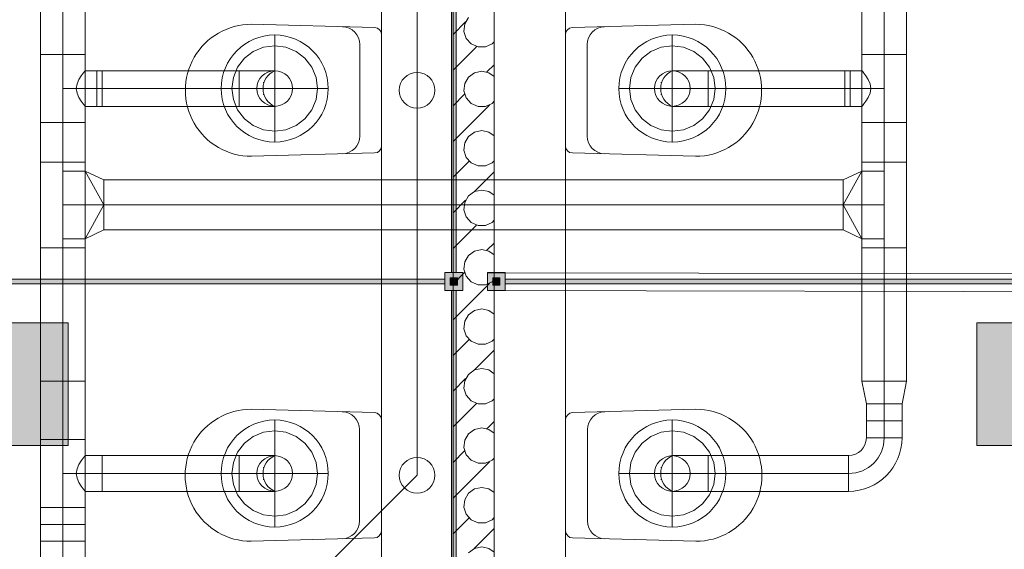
# Model space of a CAD drawing. Header units: metres. Extents: x -80 to 1923, y -189 to 69.
# Tile 142 of 149: x 950.19 to 952.95, y 20.59 to 22.08. Entities that reach past the tile are written whole.
import ezdxf
from ezdxf.enums import TextEntityAlignment as Align

# ---------------------------------------------------------------- set-up
doc = ezdxf.new("R2010")
doc.units = ezdxf.units.M
doc.header["$MEASUREMENT"] = 0
doc.linetypes.add('STRICHPUNKT2', pattern=[12.7, 6.35, -3.175, 0, -3.175])
for name, color, linetype in [('70 Entwässerung_Schmutzwasser', 7, 'Continuous'), ('70 Lüftung', 7, 'Continuous'), ('Neubau_00 Schraffuren', 7, 'Continuous'), ('Neubau_10 Wand innen', 7, 'Continuous'), ('Neubau_50 Möblierung', 7, 'Continuous'), ('Neubau_50 Sanitäreinrichtung', 7, 'Continuous'), ('Neubau_80 Raum', 7, 'Continuous')]:
    doc.layers.add(name, color=color, linetype=linetype)
doc.styles.add('ERSTELLTER_STIL_1', font='ARIALN.TTF')
doc.styles.add('ERSTELLTER_STIL_3', font='arial.ttf')

# ---------------------------------------------------------------- blocks, each defined once
blk = doc.blocks.new('WC-Trennwand - freistehend - GSDE[8]_1', base_point=(949.6556, 20.3089))
at = {"layer": 'Neubau_50 Möblierung', "linetype": 'Continuous', "lineweight": 0, "true_color": 0xffffff}
for points in [[(951.4151, 21.3689), (951.4151, 22.3539), (951.4021, 22.3539), (951.4021, 21.3689)], [(951.3836, 21.3189), (951.4336, 21.3189), (951.4336, 21.3689), (951.3836, 21.3689)], [(949.6821, 21.3504), (949.6821, 21.3374), (951.3836, 21.3374), (951.3836, 21.3504)], [(951.3986, 21.3339), (951.4186, 21.3339), (951.4186, 21.3539), (951.3986, 21.3539)], [(951.4151, 20.3339), (951.4151, 21.3189), (951.4021, 21.3189), (951.4021, 20.3339)]]:
    blk.add_hatch(color=7, dxfattribs=at).paths.add_polyline_path(points)
at = {"layer": 'Neubau_50 Möblierung', "color": 8, "linetype": 'Continuous', "lineweight": 18, "flags": 128}
for points in [[(951.4151, 21.3689), (951.4151, 22.3539), (951.4021, 22.3539), (951.4021, 21.3689)], [(951.3836, 21.3189), (951.3836, 21.3689), (951.4336, 21.3689), (951.4336, 21.3189)], [(949.6821, 21.3504), (951.3836, 21.3504), (951.3836, 21.3374), (949.6821, 21.3374)], [(951.3986, 21.3339), (951.3986, 21.3539), (951.4186, 21.3539), (951.4186, 21.3339)], [(951.4151, 20.3339), (951.4151, 21.3189), (951.4021, 21.3189), (951.4021, 20.3339)]]:
    blk.add_lwpolyline(points, close=True, dxfattribs=at)
blk = doc.blocks.new('WC Mädchen_0.39b_64_1', base_point=(964.9395, -12.0819))
at = {"layer": 'Neubau_80 Raum', "linetype": 'Continuous', "lineweight": 0, "true_color": 0x272a1c}
blk.add_hatch(color=250, dxfattribs=at).paths.add_polyline_path([(952.8738, 20.8841), (955.3243, 20.8841), (955.3243, 21.2279), (952.8738, 21.2279)])
at = {"layer": 'Neubau_80 Raum', "color": 7, "linetype": 'Continuous', "lineweight": 9, "flags": 128}
blk.add_lwpolyline([(952.8738, 20.8841), (955.3243, 20.8841), (955.3243, 21.2279), (952.8738, 21.2279)], close=True, dxfattribs=at)
at = {"layer": 'Neubau_80 Raum', "color": 7, "lineweight": 9, "style": 'ERSTELLTER_STIL_3'}
blk.add_attdef('stApartmentId', text='', height=0.175, dxfattribs=at).set_placement((954.099, 21.0645), align=Align.MIDDLE_CENTER)
at = {"layer": 'Neubau_80 Raum', "color": 7, "lineweight": 9}
for tag, height, style, p in [('DUMMY_850', 0.2, 'ERSTELLTER_STIL_1', (966.1567, -10.5422)), ('ROOM_NAME', 0.2, 'ERSTELLTER_STIL_1', (963.8214, -10.6014)), ('ROOM_NUMBER', 0.175, 'ERSTELLTER_STIL_3', (963.9861, -11.1523)), ('measuredNetAreaCode', 0.175, 'ERSTELLTER_STIL_3', (963.9861, -11.6679)), ('perimeterCode', 0.175, 'ERSTELLTER_STIL_3', (963.9861, -12.0116)), ('ceilingHeightCode', 0.175, 'ERSTELLTER_STIL_3', (963.9861, -12.3554)), ('measuredAreaCode', 0.175, 'ERSTELLTER_STIL_3', (963.9861, -12.6991)), ('DUMMY_851', 0.175, 'ERSTELLTER_STIL_3', (965.1827, -12.6991)), ('DUMMY_852', 0.175, 'ERSTELLTER_STIL_3', (963.9861, -13.0429)), ('din277AreaCode', 0.175, 'ERSTELLTER_STIL_3', (965.1293, -13.0429)), ('DUMMY_853', 0.175, 'ERSTELLTER_STIL_3', (963.9861, -13.3866)), ('DUMMY_854', 0.175, 'ERSTELLTER_STIL_3', (964.7956, -13.3866))]:
    blk.add_attdef(tag, text='', height=height, dxfattribs=dict(at, style=style)).set_placement(p, align=Align.TOP_LEFT)
blk = doc.blocks.new('Wand WC 27')
at = {"layer": 'Neubau_50 Sanitäreinrichtung', "color": 7, "linetype": 'Continuous', "lineweight": 13}
blk.add_line((-0.1281, -0.0612), (0.1281, -0.0612), dxfattribs=at)
at = {"layer": 'Neubau_50 Sanitäreinrichtung', "color": 7, "linetype": 'Continuous', "lineweight": 13, "flags": 128}
blk.add_lwpolyline([(0.185, -0.365), (0.1757, -0.0196, 0.406228), (0.1559, 0), (-0.1559, 0, 0.406228), (-0.1757, -0.0196), (-0.185, -0.365, 1)], format="xyb", close=True, dxfattribs=at)
at = {"layer": 'Neubau_50 Sanitäreinrichtung', "color": 7, "linetype": 'Continuous', "lineweight": 13}
for centre, start, end in [((-0.1281, -0.1112), 89.9987, 178.4527), ((0.1281, -0.1112), 1.5473, 90.0013)]:
    blk.add_arc(centre, 0.05, start, end, dxfattribs=at)
blk = doc.blocks.new('WC Jungs_0.39a_75_1', base_point=(961.807, -12.0819))
at = {"layer": 'Neubau_80 Raum', "linetype": 'Continuous', "lineweight": 0, "true_color": 0x272a1c}
blk.add_hatch(color=250, dxfattribs=at).paths.add_polyline_path([(948.2245, 20.8841), (950.3281, 20.8841), (950.3281, 21.2279), (948.2245, 21.2279)])
at = {"layer": 'Neubau_80 Raum', "color": 7, "linetype": 'Continuous', "lineweight": 9, "flags": 128}
blk.add_lwpolyline([(948.2245, 20.8841), (950.3281, 20.8841), (950.3281, 21.2279), (948.2245, 21.2279)], close=True, dxfattribs=at)
at = {"layer": 'Neubau_80 Raum', "color": 7, "lineweight": 9, "style": 'ERSTELLTER_STIL_3'}
blk.add_attdef('stApartmentId', text='', height=0.175, dxfattribs=at).set_placement((949.2763, 21.0407), align=Align.MIDDLE_CENTER)
at = {"layer": 'Neubau_80 Raum', "color": 7, "lineweight": 9}
for tag, height, style, p in [('DUMMY_850', 0.2, 'ERSTELLTER_STIL_1', (963.3567, -10.5422)), ('ROOM_NAME', 0.2, 'ERSTELLTER_STIL_1', (961.0214, -10.6014)), ('ROOM_NUMBER', 0.175, 'ERSTELLTER_STIL_3', (961.1861, -11.1523)), ('measuredNetAreaCode', 0.175, 'ERSTELLTER_STIL_3', (961.1861, -11.6679)), ('perimeterCode', 0.175, 'ERSTELLTER_STIL_3', (961.1861, -12.0116)), ('ceilingHeightCode', 0.175, 'ERSTELLTER_STIL_3', (961.1861, -12.3554)), ('measuredAreaCode', 0.175, 'ERSTELLTER_STIL_3', (961.1861, -12.6991)), ('DUMMY_851_0', 0.175, 'ERSTELLTER_STIL_3', (963.1169, -12.6991)), ('DUMMY_852', 0.175, 'ERSTELLTER_STIL_3', (961.1861, -13.0429)), ('DUMMY_851_1', 0.175, 'ERSTELLTER_STIL_3', (963.1169, -13.0429)), ('DUMMY_853', 0.175, 'ERSTELLTER_STIL_3', (961.1861, -13.3866)), ('DUMMY_851_2', 0.175, 'ERSTELLTER_STIL_3', (963.1169, -13.3866))]:
    blk.add_attdef(tag, text='', height=height, dxfattribs=dict(at, style=style)).set_placement(p, align=Align.TOP_LEFT)
blk = doc.blocks.new('*X704', base_point=(929.77, 0))
at = {"layer": 'Neubau_10 Wand innen', "color": 8, "linetype": 'Continuous', "lineweight": 9}
for p, q in [((951.4495, 22.0835), (951.4391, 22.0655)), ((951.4063, 22.0363), (951.4416, 22.0715)), ((951.4391, 22.0655), (951.4369, 22.0448)), ((951.4369, 22.0448), (951.4434, 22.025)), ((951.4434, 22.025), (951.4573, 22.0095)), ((951.4063, 21.9363), (951.47, 22)), ((951.4573, 22.0095), (951.4763, 22.0011)), ((951.47, 22), (951.4722, 22.0022)), ((951.4763, 22.0011), (951.4971, 22.0011)), ((951.4971, 22.0011), (951.5161, 22.0095)), ((951.5161, 22.0095), (951.5213, 22.0153)), ((951.5012, 21.9312), (951.5213, 21.9513)), ((951.4495, 21.9168), (951.4391, 21.8988)), ((951.4663, 21.929), (951.4495, 21.9168)), ((951.4867, 21.9333), (951.4663, 21.929)), ((951.507, 21.929), (951.4867, 21.9333)), ((951.5213, 21.9187), (951.507, 21.929)), ((951.4391, 21.8988), (951.4369, 21.8781)), ((951.4063, 21.8363), (951.4388, 21.8688)), ((951.4369, 21.8781), (951.4434, 21.8583)), ((951.4434, 21.8583), (951.4573, 21.8429)), ((951.4063, 21.7363), (951.5082, 21.8382)), ((951.4573, 21.8429), (951.4763, 21.8344)), ((951.4763, 21.8344), (951.4971, 21.8344)), ((951.4971, 21.8344), (951.5161, 21.8429)), ((951.5161, 21.8429), (951.5213, 21.8487)), ((951.4495, 21.7501), (951.4391, 21.7321)), ((951.4663, 21.7623), (951.4495, 21.7501)), ((951.4867, 21.7667), (951.4663, 21.7623)), ((951.507, 21.7623), (951.4867, 21.7667)), ((951.5213, 21.752), (951.507, 21.7623)), ((951.4391, 21.7321), (951.4369, 21.7114)), ((951.4369, 21.7114), (951.4434, 21.6917)), ((951.4434, 21.6917), (951.4573, 21.6762)), ((951.4063, 21.6363), (951.4513, 21.6813)), ((951.4573, 21.6762), (951.4763, 21.6678)), ((951.4763, 21.6678), (951.4971, 21.6678)), ((951.4971, 21.6678), (951.5161, 21.6762)), ((951.5161, 21.6762), (951.5213, 21.682)), ((951.4651, 21.5951), (951.5213, 21.6513)), ((951.4495, 21.5835), (951.4391, 21.5655)), ((951.4663, 21.5957), (951.4495, 21.5835)), ((951.4867, 21.6), (951.4663, 21.5957)), ((951.507, 21.5957), (951.4867, 21.6)), ((951.5213, 21.5853), (951.507, 21.5957)), ((951.4063, 21.5363), (951.4416, 21.5715)), ((951.4391, 21.5655), (951.4369, 21.5448)), ((951.4369, 21.5448), (951.4434, 21.525)), ((951.4434, 21.525), (951.4573, 21.5095)), ((951.4063, 21.4363), (951.47, 21.5)), ((951.4573, 21.5095), (951.4763, 21.5011)), ((951.47, 21.5), (951.4722, 21.5022)), ((951.4763, 21.5011), (951.4971, 21.5011)), ((951.4971, 21.5011), (951.5161, 21.5095)), ((951.5161, 21.5095), (951.5213, 21.5153)), ((951.5012, 21.4312), (951.5213, 21.4513)), ((951.4495, 21.4168), (951.4391, 21.3988)), ((951.4663, 21.429), (951.4495, 21.4168)), ((951.4867, 21.4333), (951.4663, 21.429)), ((951.507, 21.429), (951.4867, 21.4333)), ((951.5213, 21.4187), (951.507, 21.429)), ((951.4391, 21.3988), (951.4369, 21.3781)), ((951.4063, 21.3363), (951.4388, 21.3688)), ((951.4369, 21.3781), (951.4434, 21.3583)), ((951.4434, 21.3583), (951.4573, 21.3429)), ((951.4063, 21.2363), (951.5082, 21.3382)), ((951.4573, 21.3429), (951.4763, 21.3344)), ((951.4763, 21.3344), (951.4971, 21.3344)), ((951.4971, 21.3344), (951.5161, 21.3429)), ((951.5161, 21.3429), (951.5213, 21.3487)), ((951.4495, 21.2501), (951.4391, 21.2321)), ((951.4663, 21.2623), (951.4495, 21.2501)), ((951.4867, 21.2667), (951.4663, 21.2623)), ((951.507, 21.2623), (951.4867, 21.2667)), ((951.5213, 21.252), (951.507, 21.2623)), ((951.4391, 21.2321), (951.4369, 21.2114)), ((951.4369, 21.2114), (951.4434, 21.1917)), ((951.4063, 21.1363), (951.4513, 21.1813)), ((951.4434, 21.1917), (951.4573, 21.1762)), ((951.4573, 21.1762), (951.4763, 21.1678)), ((951.4763, 21.1678), (951.4971, 21.1678)), ((951.4971, 21.1678), (951.5161, 21.1762)), ((951.5161, 21.1762), (951.5213, 21.182)), ((951.4651, 21.0951), (951.5213, 21.1513)), ((951.4495, 21.0835), (951.4391, 21.0655)), ((951.4663, 21.0957), (951.4495, 21.0835)), ((951.4867, 21.1), (951.4663, 21.0957)), ((951.507, 21.0957), (951.4867, 21.1)), ((951.5213, 21.0853), (951.507, 21.0957)), ((951.4063, 21.0363), (951.4416, 21.0715)), ((951.4391, 21.0655), (951.4369, 21.0448)), ((951.4369, 21.0448), (951.4434, 21.025)), ((951.4063, 20.9363), (951.47, 21)), ((951.4434, 21.025), (951.4573, 21.0095)), ((951.4573, 21.0095), (951.4763, 21.0011)), ((951.47, 21), (951.4722, 21.0022)), ((951.4763, 21.0011), (951.4971, 21.0011)), ((951.4971, 21.0011), (951.5161, 21.0095)), ((951.5161, 21.0095), (951.5213, 21.0153)), ((951.5012, 20.9312), (951.5213, 20.9513)), ((951.4495, 20.9168), (951.4391, 20.8988)), ((951.4663, 20.929), (951.4495, 20.9168)), ((951.4867, 20.9333), (951.4663, 20.929)), ((951.507, 20.929), (951.4867, 20.9333)), ((951.5213, 20.9187), (951.507, 20.929)), ((951.4391, 20.8988), (951.4369, 20.8781)), ((951.4063, 20.8363), (951.4388, 20.8688)), ((951.4369, 20.8781), (951.4434, 20.8583)), ((951.4063, 20.7363), (951.5082, 20.8382)), ((951.4434, 20.8583), (951.4573, 20.8429)), ((951.4573, 20.8429), (951.4763, 20.8344)), ((951.4763, 20.8344), (951.4971, 20.8344)), ((951.4971, 20.8344), (951.5161, 20.8429)), ((951.5161, 20.8429), (951.5213, 20.8487)), ((951.4663, 20.7623), (951.4495, 20.7501)), ((951.4867, 20.7667), (951.4663, 20.7623)), ((951.507, 20.7623), (951.4867, 20.7667)), ((951.5213, 20.752), (951.507, 20.7623)), ((951.4391, 20.7321), (951.4369, 20.7114)), ((951.4495, 20.7501), (951.4391, 20.7321)), ((951.4369, 20.7114), (951.4434, 20.6917)), ((951.4063, 20.6363), (951.4513, 20.6813)), ((951.4434, 20.6917), (951.4573, 20.6762)), ((951.4573, 20.6762), (951.4763, 20.6678)), ((951.4763, 20.6678), (951.4971, 20.6678)), ((951.4971, 20.6678), (951.5161, 20.6762)), ((951.5161, 20.6762), (951.5213, 20.682)), ((951.4651, 20.5951), (951.5213, 20.6513)), ((951.4663, 20.5957), (951.4495, 20.5835)), ((951.4867, 20.6), (951.4663, 20.5957)), ((951.507, 20.5957), (951.4867, 20.6)), ((951.5213, 20.5853), (951.507, 20.5957))]:
    blk.add_line(p, q, dxfattribs=at)
blk = doc.blocks.new('WC-Trennwand - Nische - GSDE[280]_1', base_point=(953.2806, 20.3089))
at = {"layer": 'Neubau_50 Möblierung', "linetype": 'Continuous', "lineweight": 0, "true_color": 0xffffff}
for points in [[(951.5526, 21.3189), (951.5526, 21.3689), (951.5026, 21.3689), (951.5026, 21.3189)], [(951.5376, 21.3339), (951.5376, 21.3539), (951.5176, 21.3539), (951.5176, 21.3339)], [(953.2541, 21.3504), (951.5526, 21.3504), (951.5526, 21.3374), (953.2541, 21.3374)]]:
    blk.add_hatch(color=7, dxfattribs=at).paths.add_polyline_path(points)
at = {"layer": 'Neubau_50 Möblierung', "color": 8, "linetype": 'Continuous', "lineweight": 18, "flags": 128}
for points in [[(951.5526, 21.3189), (951.5526, 21.3689), (951.5026, 21.3689), (951.5026, 21.3189)], [(951.5376, 21.3339), (951.5376, 21.3539), (951.5176, 21.3539), (951.5176, 21.3339)], [(953.2541, 21.3504), (951.5526, 21.3504), (951.5526, 21.3374), (953.2541, 21.3374)]]:
    blk.add_lwpolyline(points, close=True, dxfattribs=at)

msp = doc.modelspace()

# ---------------------------------------------------------------- linework, layer by layer
at = {"layer": '70 Entwässerung_Schmutzwasser', "color": 34, "linetype": 'Continuous', "lineweight": 18, "true_color": 0xa85100}
for p, q in [((951.3055, 20.8006), (951.3055, 24.3227)), ((950.7071, 20.2022), (951.3055, 20.8006))]:
    msp.add_line(p, q, dxfattribs=at)
for centre in [(951.3055, 21.8796), (951.3055, 20.8006)]:
    msp.add_circle(centre, 0.05, dxfattribs=at)
at = {"layer": '70 Lüftung', "color": 2, "linetype": 'Continuous', "lineweight": 18}
for p, q in [((950.2504, 22.8216), (950.2504, 21.9796)), ((950.3754, 21.9796), (950.3754, 22.8216)), ((952.5521, 22.4275), (952.5521, 21.9796)), ((952.6771, 21.9796), (952.6771, 22.4275)), ((950.2504, 21.9796), (950.2504, 21.7896)), ((950.287, 21.9796), (950.2504, 21.9796)), ((950.2504, 21.9796), (950.287, 21.9796)), ((950.3388, 21.9796), (950.287, 21.9796)), ((950.287, 21.9796), (950.3388, 21.9796)), ((950.3754, 21.9796), (950.3388, 21.9796)), ((950.3388, 21.9796), (950.3754, 21.9796)), ((950.3754, 21.7896), (950.3754, 21.9796)), ((952.5521, 21.9796), (952.5521, 21.7896)), ((952.5887, 21.9796), (952.5521, 21.9796)), ((952.5887, 21.9796), (952.5521, 21.9796)), ((952.6405, 21.9796), (952.5887, 21.9796)), ((952.6405, 21.9796), (952.5887, 21.9796)), ((952.6771, 21.9796), (952.6405, 21.9796)), ((952.6771, 21.9796), (952.6405, 21.9796)), ((952.6771, 21.7896), (952.6771, 21.9796)), ((950.3526, 21.8975), (950.358, 21.9096)), ((950.358, 21.9096), (950.3644, 21.9199)), ((950.3644, 21.9199), (950.3702, 21.9279)), ((950.3702, 21.9279), (950.374, 21.9329)), ((950.374, 21.9329), (950.3754, 21.9346)), ((950.3754, 21.9346), (950.4229, 21.9346)), ((950.8066, 21.9346), (950.4079, 21.9346)), ((950.4079, 21.9346), (950.4079, 21.9053)), ((950.4229, 21.9329), (950.4229, 21.9346)), ((950.4229, 21.9279), (950.4229, 21.9329)), ((950.4229, 21.9199), (950.4229, 21.9279)), ((950.4229, 21.9096), (950.4229, 21.9199)), ((950.4229, 21.8975), (950.4229, 21.9096)), ((950.8066, 21.8346), (950.8066, 21.9346)), ((950.8066, 21.9346), (950.8325, 21.9346)), ((950.8066, 21.9346), (950.8066, 21.9053)), ((950.8325, 21.9346), (950.8566, 21.9346)), ((950.8566, 21.9346), (950.8773, 21.9346)), ((950.8773, 21.9346), (950.8932, 21.9346)), ((950.8932, 21.9346), (950.9032, 21.9346)), ((950.9032, 21.9346), (950.9066, 21.9346)), ((952.0243, 21.9346), (952.0209, 21.9346)), ((952.0343, 21.9346), (952.0243, 21.9346)), ((952.0502, 21.9346), (952.0343, 21.9346)), ((952.0709, 21.9346), (952.0502, 21.9346)), ((952.095, 21.9346), (952.0709, 21.9346)), ((952.1209, 21.9346), (952.095, 21.9346)), ((952.1209, 21.8346), (952.1209, 21.9346)), ((952.5196, 21.9346), (952.1209, 21.9346)), ((952.1209, 21.9053), (952.1209, 21.9346)), ((952.5046, 21.9329), (952.5046, 21.9346)), ((952.5046, 21.9346), (952.5521, 21.9346)), ((952.5046, 21.9279), (952.5046, 21.9329)), ((952.5046, 21.9199), (952.5046, 21.9279)), ((952.5046, 21.9096), (952.5046, 21.9199)), ((952.5046, 21.8975), (952.5046, 21.9096)), ((952.5196, 21.9053), (952.5196, 21.9346)), ((952.5535, 21.9329), (952.5521, 21.9346)), ((952.5573, 21.9279), (952.5535, 21.9329)), ((952.5631, 21.9199), (952.5573, 21.9279)), ((952.5696, 21.9096), (952.5631, 21.9199)), ((952.575, 21.8975), (952.5696, 21.9096)), ((950.3504, 21.8846), (950.3526, 21.8975)), ((950.3526, 21.8716), (950.3504, 21.8846)), ((950.4079, 21.9053), (950.4079, 21.8639)), ((950.4229, 21.8846), (950.4229, 21.8975)), ((950.4229, 21.8716), (950.4229, 21.8846)), ((950.8066, 21.9053), (950.8066, 21.8639)), ((950.8745, 21.9012), (950.8767, 21.9012)), ((951.9888, 21.9012), (951.991, 21.9012)), ((952.1209, 21.8639), (952.1209, 21.9053)), ((952.5046, 21.8846), (952.5046, 21.8975)), ((952.5046, 21.8716), (952.5046, 21.8846)), ((952.5196, 21.8639), (952.5196, 21.9053)), ((952.5771, 21.8846), (952.575, 21.8975)), ((952.575, 21.8716), (952.5771, 21.8846)), ((950.358, 21.8596), (950.3526, 21.8716)), ((950.3644, 21.8492), (950.358, 21.8596)), ((950.4079, 21.8639), (950.4079, 21.8346)), ((950.4229, 21.8596), (950.4229, 21.8716)), ((950.4229, 21.8492), (950.4229, 21.8596)), ((950.8066, 21.8639), (950.8066, 21.8346)), ((950.8745, 21.8679), (950.8767, 21.8679)), ((951.9888, 21.8679), (951.991, 21.8679)), ((952.1209, 21.8346), (952.1209, 21.8639)), ((952.5046, 21.8596), (952.5046, 21.8716)), ((952.5046, 21.8492), (952.5046, 21.8596)), ((952.5196, 21.8346), (952.5196, 21.8639)), ((952.5631, 21.8492), (952.5696, 21.8596)), ((952.5696, 21.8596), (952.575, 21.8716)), ((950.3702, 21.8413), (950.3644, 21.8492)), ((950.374, 21.8363), (950.3702, 21.8413)), ((950.3754, 21.8346), (950.374, 21.8363)), ((950.3754, 21.8346), (950.4229, 21.8346)), ((950.4079, 21.8346), (950.8066, 21.8346)), ((950.4229, 21.8413), (950.4229, 21.8492)), ((950.4229, 21.8363), (950.4229, 21.8413)), ((950.4229, 21.8346), (950.4229, 21.8363)), ((950.8066, 21.8346), (950.8325, 21.8346)), ((950.8325, 21.8346), (950.8566, 21.8346)), ((950.8566, 21.8346), (950.8773, 21.8346)), ((950.8773, 21.8346), (950.8932, 21.8346)), ((950.8932, 21.8346), (950.9032, 21.8346)), ((950.9032, 21.8346), (950.9066, 21.8346)), ((952.0243, 21.8346), (952.0209, 21.8346)), ((952.0343, 21.8346), (952.0243, 21.8346)), ((952.0502, 21.8346), (952.0343, 21.8346)), ((952.0709, 21.8346), (952.0502, 21.8346)), ((952.095, 21.8346), (952.0709, 21.8346)), ((952.1209, 21.8346), (952.095, 21.8346)), ((952.1209, 21.8346), (952.5196, 21.8346)), ((952.5046, 21.8413), (952.5046, 21.8492)), ((952.5046, 21.8363), (952.5046, 21.8413)), ((952.5046, 21.8346), (952.5046, 21.8363)), ((952.5046, 21.8346), (952.5521, 21.8346)), ((952.5521, 21.8346), (952.5535, 21.8363)), ((952.5535, 21.8363), (952.5573, 21.8413)), ((952.5573, 21.8413), (952.5631, 21.8492)), ((950.287, 21.7896), (950.2504, 21.7896)), ((950.2504, 21.7896), (950.2504, 21.6782)), ((950.287, 21.7896), (950.2504, 21.7896)), ((950.3388, 21.7896), (950.287, 21.7896)), ((950.3388, 21.7896), (950.287, 21.7896)), ((950.3754, 21.7896), (950.3388, 21.7896)), ((950.3754, 21.7896), (950.3388, 21.7896)), ((950.3754, 21.6782), (950.3754, 21.7896)), ((952.5887, 21.7896), (952.5521, 21.7896)), ((952.5521, 21.7896), (952.5521, 21.6782)), ((952.5887, 21.7896), (952.5521, 21.7896)), ((952.6405, 21.7896), (952.5887, 21.7896)), ((952.6405, 21.7896), (952.5887, 21.7896)), ((952.6771, 21.7896), (952.6405, 21.7896)), ((952.6771, 21.7896), (952.6405, 21.7896)), ((952.6771, 21.6782), (952.6771, 21.7896)), ((950.2504, 21.6782), (950.2504, 21.4382)), ((950.287, 21.6782), (950.2504, 21.6782)), ((950.287, 21.6782), (950.2504, 21.6782)), ((950.3388, 21.6782), (950.287, 21.6782)), ((950.3388, 21.6782), (950.287, 21.6782)), ((950.3754, 21.6782), (950.3388, 21.6782)), ((950.3754, 21.6782), (950.3388, 21.6782)), ((950.3754, 21.4382), (950.3754, 21.6782)), ((952.5521, 21.6782), (952.5521, 21.4382)), ((952.5887, 21.6782), (952.5521, 21.6782)), ((952.5887, 21.6782), (952.5521, 21.6782)), ((952.6405, 21.6782), (952.5887, 21.6782)), ((952.6405, 21.6782), (952.5887, 21.6782)), ((952.6771, 21.6782), (952.6405, 21.6782)), ((952.6771, 21.6782), (952.6405, 21.6782)), ((952.6771, 21.4382), (952.6771, 21.6782)), ((950.3129, 21.6532), (950.3129, 21.4632)), ((950.3129, 21.6532), (950.3754, 21.6532)), ((950.3129, 21.6532), (950.3291, 21.6532)), ((950.3291, 21.6532), (950.3441, 21.6532)), ((950.3441, 21.6532), (950.3571, 21.6532)), ((950.3571, 21.6532), (950.367, 21.6532)), ((950.367, 21.6532), (950.3733, 21.6532)), ((950.3733, 21.6532), (950.3754, 21.6532)), ((950.4279, 21.6282), (950.3754, 21.6532)), ((950.4279, 21.5582), (950.3754, 21.6532)), ((950.3754, 21.6532), (950.3754, 21.4632)), ((952.4996, 21.6282), (952.5521, 21.6532)), ((952.4996, 21.5582), (952.5521, 21.6532)), ((952.5521, 21.6532), (952.5521, 21.4632)), ((952.6146, 21.6532), (952.5521, 21.6532)), ((952.5543, 21.6532), (952.5521, 21.6532)), ((952.5605, 21.6532), (952.5543, 21.6532)), ((952.5704, 21.6532), (952.5605, 21.6532)), ((952.5834, 21.6532), (952.5704, 21.6532)), ((952.5985, 21.6532), (952.5834, 21.6532)), ((952.6146, 21.6532), (952.5985, 21.6532)), ((952.6146, 21.6532), (952.6146, 21.4632)), ((950.4279, 21.6188), (950.4279, 21.6282)), ((952.4996, 21.6282), (950.4279, 21.6282)), ((950.4279, 21.6282), (950.4279, 21.5872)), ((950.4279, 21.6188), (950.4279, 21.5932)), ((952.4996, 21.6188), (952.4996, 21.6282)), ((952.4996, 21.6282), (952.4996, 21.5872)), ((952.4996, 21.6188), (952.4996, 21.5932)), ((950.4279, 21.5932), (950.4279, 21.5582)), ((950.4279, 21.5872), (950.4279, 21.5292)), ((952.4996, 21.5932), (952.4996, 21.5582)), ((952.4996, 21.5872), (952.4996, 21.5292)), ((950.4279, 21.5582), (950.3754, 21.4632)), ((950.4279, 21.5582), (950.4279, 21.5232)), ((952.4996, 21.5582), (952.5521, 21.4632)), ((952.4996, 21.5582), (952.4996, 21.5232)), ((950.4279, 21.5292), (950.4279, 21.4882)), ((950.4279, 21.5232), (950.4279, 21.4976)), ((952.4996, 21.5292), (952.4996, 21.4882)), ((952.4996, 21.5232), (952.4996, 21.4976)), ((950.4279, 21.4976), (950.4279, 21.4882)), ((952.4996, 21.4976), (952.4996, 21.4882)), ((950.4279, 21.4882), (950.3754, 21.4632)), ((950.4279, 21.4882), (952.4996, 21.4882)), ((952.4996, 21.4882), (952.5521, 21.4632)), ((950.3129, 21.4632), (950.3754, 21.4632)), ((950.3129, 21.4632), (950.3291, 21.4632)), ((950.3291, 21.4632), (950.3441, 21.4632)), ((950.3441, 21.4632), (950.3571, 21.4632)), ((950.3571, 21.4632), (950.367, 21.4632)), ((950.367, 21.4632), (950.3733, 21.4632)), ((950.3733, 21.4632), (950.3754, 21.4632)), ((952.6146, 21.4632), (952.5521, 21.4632)), ((952.5543, 21.4632), (952.5521, 21.4632)), ((952.5605, 21.4632), (952.5543, 21.4632)), ((952.5704, 21.4632), (952.5605, 21.4632)), ((952.5834, 21.4632), (952.5704, 21.4632)), ((952.5985, 21.4632), (952.5834, 21.4632)), ((952.6146, 21.4632), (952.5985, 21.4632)), ((950.287, 21.4382), (950.2504, 21.4382)), ((950.2504, 21.4382), (950.2504, 21.0646)), ((950.287, 21.4382), (950.2504, 21.4382)), ((950.3388, 21.4382), (950.287, 21.4382)), ((950.3388, 21.4382), (950.287, 21.4382)), ((950.3754, 21.4382), (950.3388, 21.4382)), ((950.3754, 21.4382), (950.3388, 21.4382)), ((950.3754, 21.0646), (950.3754, 21.4382)), ((952.5887, 21.4382), (952.5521, 21.4382)), ((952.5521, 21.4382), (952.5521, 21.0646)), ((952.5887, 21.4382), (952.5521, 21.4382)), ((952.6405, 21.4382), (952.5887, 21.4382)), ((952.6405, 21.4382), (952.5887, 21.4382)), ((952.6771, 21.4382), (952.6405, 21.4382)), ((952.6771, 21.4382), (952.6405, 21.4382)), ((952.6771, 21.0646), (952.6771, 21.4382)), ((950.2504, 21.0646), (950.2504, 20.9006)), ((950.287, 21.0646), (950.2504, 21.0646)), ((950.287, 21.0646), (950.2504, 21.0646)), ((950.3388, 21.0646), (950.287, 21.0646)), ((950.3388, 21.0646), (950.287, 21.0646)), ((950.3754, 21.0646), (950.3388, 21.0646)), ((950.3754, 21.0646), (950.3388, 21.0646)), ((950.3754, 20.9006), (950.3754, 21.0646)), ((952.5521, 21.0646), (952.6771, 21.0646)), ((952.5646, 21.0006), (952.5521, 21.0646)), ((952.5887, 21.0646), (952.5521, 21.0646)), ((952.6405, 21.0646), (952.5887, 21.0646)), ((952.6771, 21.0646), (952.6405, 21.0646)), ((952.6646, 21.0006), (952.6771, 21.0646)), ((952.5646, 21.0006), (952.5646, 20.9056)), ((952.5646, 21.0006), (952.5939, 21.0006)), ((952.5646, 21.0006), (952.6646, 21.0006)), ((952.5939, 21.0006), (952.6353, 21.0006)), ((952.6353, 21.0006), (952.6646, 21.0006)), ((952.6646, 20.9056), (952.6646, 21.0006)), ((952.6646, 20.9531), (952.5646, 20.9531)), ((950.2504, 20.9006), (950.2504, 20.7106)), ((950.2504, 20.9006), (950.287, 20.9006)), ((950.287, 20.9006), (950.2504, 20.9006)), ((950.287, 20.9006), (950.3388, 20.9006)), ((950.3388, 20.9006), (950.287, 20.9006)), ((950.3388, 20.9006), (950.3754, 20.9006)), ((950.3754, 20.9006), (950.3388, 20.9006)), ((950.3754, 20.7106), (950.3754, 20.9006)), ((952.5646, 20.9056), (952.6646, 20.9056)), ((952.5646, 20.9056), (952.5939, 20.9056)), ((952.5939, 20.9056), (952.6353, 20.9056)), ((952.6353, 20.9056), (952.6646, 20.9056)), ((950.3644, 20.841), (950.358, 20.8306)), ((950.3702, 20.8489), (950.3644, 20.841)), ((950.374, 20.8539), (950.3702, 20.8489)), ((950.3754, 20.8556), (950.374, 20.8539)), ((950.3754, 20.8556), (950.4229, 20.8556)), ((950.4229, 20.8556), (950.4229, 20.8539)), ((950.8066, 20.8556), (950.4229, 20.8556)), ((950.4229, 20.8556), (950.4229, 20.8263)), ((950.4229, 20.8539), (950.4229, 20.8489)), ((950.4229, 20.8489), (950.4229, 20.841)), ((950.4229, 20.841), (950.4229, 20.8306)), ((950.8066, 20.7556), (950.8066, 20.8556)), ((950.8066, 20.8556), (950.8325, 20.8556)), ((950.8066, 20.8556), (950.8066, 20.8263)), ((950.8325, 20.8556), (950.8566, 20.8556)), ((950.8566, 20.8556), (950.8773, 20.8556)), ((950.8773, 20.8556), (950.8932, 20.8556)), ((950.8932, 20.8556), (950.9032, 20.8556)), ((950.9032, 20.8556), (950.9066, 20.8556)), ((952.0243, 20.8556), (952.0209, 20.8556)), ((952.0343, 20.8556), (952.0243, 20.8556)), ((952.0502, 20.8556), (952.0343, 20.8556)), ((952.0709, 20.8556), (952.0502, 20.8556)), ((952.095, 20.8556), (952.0709, 20.8556)), ((952.1209, 20.8556), (952.095, 20.8556)), ((952.1209, 20.7556), (952.1209, 20.8556)), ((952.5146, 20.8556), (952.1209, 20.8556)), ((952.1209, 20.8556), (952.1209, 20.8263)), ((952.5146, 20.8556), (952.5146, 20.7556)), ((952.5146, 20.8556), (952.5146, 20.8263)), ((950.3526, 20.8186), (950.3504, 20.8056)), ((950.3504, 20.8056), (950.3526, 20.7927)), ((950.358, 20.8306), (950.3526, 20.8186)), ((950.4229, 20.8306), (950.4229, 20.8186)), ((950.4229, 20.8263), (950.4229, 20.7849)), ((950.4229, 20.8186), (950.4229, 20.8056)), ((950.4229, 20.8056), (950.4229, 20.7927)), ((950.8066, 20.8263), (950.8066, 20.7849)), ((950.8745, 20.8223), (950.8767, 20.8223)), ((951.9888, 20.8223), (951.991, 20.8223)), ((952.1209, 20.8263), (952.1209, 20.7849)), ((952.5146, 20.8263), (952.5146, 20.7849)), ((950.3526, 20.7927), (950.358, 20.7806)), ((950.358, 20.7806), (950.3644, 20.7703)), ((950.4229, 20.7927), (950.4229, 20.7806)), ((950.4229, 20.7849), (950.4229, 20.7556)), ((950.4229, 20.7806), (950.4229, 20.7703)), ((950.8066, 20.7849), (950.8066, 20.7556)), ((950.8745, 20.789), (950.8767, 20.789)), ((951.9888, 20.789), (951.991, 20.789)), ((952.1209, 20.7849), (952.1209, 20.7556)), ((952.5146, 20.7849), (952.5146, 20.7556)), ((950.3644, 20.7703), (950.3702, 20.7623)), ((950.3702, 20.7623), (950.374, 20.7573)), ((950.374, 20.7573), (950.3754, 20.7556)), ((950.3754, 20.7556), (950.4229, 20.7556)), ((950.4229, 20.7703), (950.4229, 20.7623)), ((950.4229, 20.7623), (950.4229, 20.7573)), ((950.4229, 20.7573), (950.4229, 20.7556)), ((950.4229, 20.7556), (950.8066, 20.7556)), ((950.8066, 20.7556), (950.8325, 20.7556)), ((950.8325, 20.7556), (950.8566, 20.7556)), ((950.8566, 20.7556), (950.8773, 20.7556)), ((950.8773, 20.7556), (950.8932, 20.7556)), ((950.8932, 20.7556), (950.9032, 20.7556)), ((950.9032, 20.7556), (950.9066, 20.7556)), ((952.0243, 20.7556), (952.0209, 20.7556)), ((952.0343, 20.7556), (952.0243, 20.7556)), ((952.0502, 20.7556), (952.0343, 20.7556)), ((952.0709, 20.7556), (952.0502, 20.7556)), ((952.095, 20.7556), (952.0709, 20.7556)), ((952.1209, 20.7556), (952.095, 20.7556)), ((952.1209, 20.7556), (952.5146, 20.7556)), ((950.2504, 20.7106), (950.287, 20.7106)), ((950.2504, 20.7106), (950.2504, 20.6156)), ((950.287, 20.7106), (950.2504, 20.7106)), ((950.287, 20.7106), (950.3388, 20.7106)), ((950.3388, 20.7106), (950.287, 20.7106)), ((950.3388, 20.7106), (950.3754, 20.7106)), ((950.3754, 20.7106), (950.3388, 20.7106)), ((950.3754, 20.6156), (950.3754, 20.7106)), ((950.3754, 20.6631), (950.2504, 20.6631)), ((950.2504, 20.6156), (950.2504, 20.4006)), ((950.287, 20.6156), (950.2504, 20.6156)), ((950.287, 20.6156), (950.2504, 20.6156)), ((950.3388, 20.6156), (950.287, 20.6156)), ((950.3388, 20.6156), (950.287, 20.6156)), ((950.3754, 20.6156), (950.3388, 20.6156)), ((950.3754, 20.6156), (950.3388, 20.6156)), ((950.3754, 20.4006), (950.3754, 20.6156))]:
    msp.add_line(p, q, dxfattribs=at)
at = {"layer": '70 Lüftung', "color": 2, "linetype": 'STRICHPUNKT2', "lineweight": 18}
for p, q in [((950.3129, 22.8216), (950.3129, 21.9796)), ((952.6146, 21.9796), (952.6146, 22.4275)), ((950.3129, 21.9796), (950.3129, 21.7896)), ((952.6146, 21.9796), (952.6146, 21.7896)), ((950.3129, 21.8846), (950.4229, 21.8846)), ((950.8066, 21.8846), (950.4079, 21.8846)), ((950.8066, 21.8846), (950.9066, 21.8846)), ((952.1209, 21.8846), (952.0209, 21.8846)), ((952.1209, 21.8846), (952.5196, 21.8846)), ((952.6146, 21.8846), (952.5046, 21.8846)), ((950.3129, 21.6782), (950.3129, 21.7896)), ((952.6146, 21.6782), (952.6146, 21.7896)), ((950.3129, 21.6782), (950.3129, 21.4382)), ((952.6146, 21.6782), (952.6146, 21.4382)), ((950.3129, 21.5582), (950.4279, 21.5582)), ((952.4996, 21.5582), (950.4279, 21.5582)), ((952.6146, 21.5582), (952.4996, 21.5582)), ((950.3129, 21.0646), (950.3129, 21.4382)), ((952.6146, 21.0646), (952.6146, 21.4382)), ((950.3129, 20.9006), (950.3129, 21.0646)), ((952.6146, 21.0006), (952.6146, 21.0646)), ((952.6146, 20.9056), (952.6146, 21.0006)), ((950.3129, 20.7106), (950.3129, 20.9006)), ((950.3129, 20.8056), (950.4229, 20.8056)), ((950.8066, 20.8056), (950.4229, 20.8056)), ((950.8066, 20.8056), (950.9066, 20.8056)), ((952.1209, 20.8056), (952.0209, 20.8056)), ((952.5146, 20.8056), (952.1209, 20.8056)), ((950.3129, 20.7106), (950.3129, 20.6156)), ((950.3129, 20.6156), (950.3129, 20.4006))]:
    msp.add_line(p, q, dxfattribs=at)
at = {"layer": '70 Lüftung', "color": 253, "linetype": 'STRICHPUNKT2', "lineweight": 18, "true_color": 0xaaaaaa}
for p, q in [((950.9066, 22.0346), (950.9066, 21.7346)), ((952.0209, 22.0346), (952.0209, 21.7346)), ((951.0566, 21.8846), (950.7566, 21.8846)), ((951.8709, 21.8846), (952.1709, 21.8846)), ((950.9066, 20.9556), (950.9066, 20.6556)), ((952.0209, 20.9556), (952.0209, 20.6556)), ((951.0566, 20.8056), (950.7566, 20.8056)), ((951.8709, 20.8056), (952.1709, 20.8056))]:
    msp.add_line(p, q, dxfattribs=at)
at = {"layer": '70 Lüftung', "color": 253, "linetype": 'Continuous', "lineweight": 18, "true_color": 0xaaaaaa}
for p, q in [((950.8755, 22.0005), (950.8466, 21.9885)), ((950.9066, 22.0046), (950.8755, 22.0005)), ((950.9377, 22.0005), (950.9066, 22.0046)), ((950.9666, 21.9885), (950.9377, 22.0005)), ((951.9609, 21.9885), (951.9899, 22.0005)), ((951.9899, 22.0005), (952.0209, 22.0046)), ((952.0209, 22.0046), (952.052, 22.0005)), ((952.052, 22.0005), (952.0809, 21.9885)), ((950.8217, 21.9694), (950.8027, 21.9446)), ((950.8466, 21.9885), (950.8217, 21.9694)), ((950.9914, 21.9694), (950.9666, 21.9885)), ((951.0105, 21.9446), (950.9914, 21.9694)), ((951.917, 21.9446), (951.9361, 21.9694)), ((951.9361, 21.9694), (951.9609, 21.9885)), ((952.0809, 21.9885), (952.1058, 21.9694)), ((952.1058, 21.9694), (952.1248, 21.9446)), ((950.8027, 21.9446), (950.7907, 21.9156)), ((951.0225, 21.9156), (951.0105, 21.9446)), ((951.905, 21.9156), (951.917, 21.9446)), ((952.1248, 21.9446), (952.1368, 21.9156)), ((950.7907, 21.9156), (950.7866, 21.8846)), ((951.0266, 21.8846), (951.0225, 21.9156)), ((951.9009, 21.8846), (951.905, 21.9156)), ((952.1368, 21.9156), (952.1409, 21.8846)), ((950.7866, 21.8846), (950.7907, 21.8535)), ((950.8745, 21.9012), (950.8767, 21.9012)), ((950.9066, 21.8846), (950.9066, 21.8846)), ((951.0225, 21.8535), (951.0266, 21.8846)), ((951.905, 21.8535), (951.9009, 21.8846)), ((951.9888, 21.9012), (951.991, 21.9012)), ((952.0209, 21.8846), (952.021, 21.8846)), ((952.1409, 21.8846), (952.1368, 21.8535)), ((950.8745, 21.8679), (950.8767, 21.8679)), ((951.9888, 21.8679), (951.991, 21.8679)), ((950.7907, 21.8535), (950.8027, 21.8246)), ((951.0105, 21.8246), (951.0225, 21.8535)), ((951.917, 21.8246), (951.905, 21.8535)), ((952.1368, 21.8535), (952.1248, 21.8246)), ((950.8027, 21.8246), (950.8217, 21.7997)), ((950.8217, 21.7997), (950.8466, 21.7806)), ((950.9666, 21.7806), (950.9914, 21.7997)), ((950.9914, 21.7997), (951.0105, 21.8246)), ((951.9361, 21.7997), (951.917, 21.8246)), ((951.9609, 21.7806), (951.9361, 21.7997)), ((952.1058, 21.7997), (952.0809, 21.7806)), ((952.1248, 21.8246), (952.1058, 21.7997)), ((950.8466, 21.7806), (950.8755, 21.7687)), ((950.9377, 21.7687), (950.9666, 21.7806)), ((951.9899, 21.7687), (951.9609, 21.7806)), ((952.0809, 21.7806), (952.052, 21.7687)), ((950.8755, 21.7687), (950.9066, 21.7646)), ((950.9066, 21.7646), (950.9377, 21.7687)), ((952.0209, 21.7646), (951.9899, 21.7687)), ((952.052, 21.7687), (952.0209, 21.7646)), ((950.8755, 20.9215), (950.8466, 20.9096)), ((950.9066, 20.9256), (950.8755, 20.9215)), ((950.9377, 20.9215), (950.9066, 20.9256)), ((950.9666, 20.9096), (950.9377, 20.9215)), ((951.9609, 20.9096), (951.9899, 20.9215)), ((951.9899, 20.9215), (952.0209, 20.9256)), ((952.0209, 20.9256), (952.052, 20.9215)), ((952.052, 20.9215), (952.0809, 20.9096)), ((950.8217, 20.8905), (950.8027, 20.8656)), ((950.8466, 20.9096), (950.8217, 20.8905)), ((950.9914, 20.8905), (950.9666, 20.9096)), ((951.0105, 20.8656), (950.9914, 20.8905)), ((951.917, 20.8656), (951.9361, 20.8905)), ((951.9361, 20.8905), (951.9609, 20.9096)), ((952.0809, 20.9096), (952.1058, 20.8905)), ((952.1058, 20.8905), (952.1248, 20.8656)), ((950.8027, 20.8656), (950.7907, 20.8367)), ((951.0225, 20.8367), (951.0105, 20.8656)), ((951.905, 20.8367), (951.917, 20.8656)), ((952.1248, 20.8656), (952.1368, 20.8367)), ((950.7907, 20.8367), (950.7866, 20.8056)), ((951.0266, 20.8056), (951.0225, 20.8367)), ((951.9009, 20.8056), (951.905, 20.8367)), ((952.1368, 20.8367), (952.1409, 20.8056)), ((950.7866, 20.8056), (950.7907, 20.7746)), ((950.8745, 20.8223), (950.8767, 20.8223)), ((950.9066, 20.8056), (950.9066, 20.8056)), ((951.0225, 20.7746), (951.0266, 20.8056)), ((951.905, 20.7746), (951.9009, 20.8056)), ((951.9888, 20.8223), (951.991, 20.8223)), ((952.0209, 20.8056), (952.021, 20.8056)), ((952.1409, 20.8056), (952.1368, 20.7746)), ((950.8745, 20.789), (950.8767, 20.789)), ((951.9888, 20.789), (951.991, 20.789)), ((950.7907, 20.7746), (950.8027, 20.7456)), ((951.0105, 20.7456), (951.0225, 20.7746)), ((951.917, 20.7456), (951.905, 20.7746)), ((952.1368, 20.7746), (952.1248, 20.7456)), ((950.8027, 20.7456), (950.8217, 20.7208)), ((950.9914, 20.7208), (951.0105, 20.7456)), ((951.9361, 20.7208), (951.917, 20.7456)), ((952.1248, 20.7456), (952.1058, 20.7208)), ((950.8217, 20.7208), (950.8466, 20.7017)), ((950.8466, 20.7017), (950.8755, 20.6897)), ((950.9377, 20.6897), (950.9666, 20.7017)), ((950.9666, 20.7017), (950.9914, 20.7208)), ((951.9609, 20.7017), (951.9361, 20.7208)), ((951.9899, 20.6897), (951.9609, 20.7017)), ((952.0809, 20.7017), (952.052, 20.6897)), ((952.1058, 20.7208), (952.0809, 20.7017)), ((950.8755, 20.6897), (950.9066, 20.6856)), ((950.9066, 20.6856), (950.9377, 20.6897)), ((952.0209, 20.6856), (951.9899, 20.6897)), ((952.052, 20.6897), (952.0209, 20.6856))]:
    msp.add_line(p, q, dxfattribs=at)
for centre, radius in [((950.9066, 21.8846), 0.15), ((952.0209, 21.8846), 0.15), ((950.9066, 21.8846), 0.05), ((952.0209, 21.8846), 0.05), ((950.9066, 20.8056), 0.15), ((952.0209, 20.8056), 0.15), ((950.9066, 20.8056), 0.05), ((952.0209, 20.8056), 0.05)]:
    msp.add_circle(centre, radius, dxfattribs=at)
at = {"layer": '70 Lüftung', "color": 2, "linetype": 'Continuous', "lineweight": 18}
for centre in [(950.9066, 21.8846), (952.0209, 21.8846), (950.9066, 20.8056), (952.0209, 20.8056)]:
    msp.add_circle(centre, 0.05, dxfattribs=at)
at = {"layer": '70 Lüftung', "color": 253, "linetype": 'Continuous', "lineweight": 18, "true_color": 0xaaaaaa}
for centre in [(950.9288, 21.8846), (952.0431, 21.8846), (950.9288, 20.8056), (952.0431, 20.8056)]:
    msp.add_arc(centre, 0.0547, 113.9523, 246.0477, dxfattribs=at)
at = {"layer": '70 Lüftung', "color": 2, "linetype": 'Continuous', "lineweight": 18}
for centre, radius, start, end in [((950.9288, 21.8846), 0.0547, 113.9523, 246.0477), ((952.0431, 21.8846), 0.0547, 113.9523, 246.0477), ((952.5146, 20.9056), 0.05, 270, 0), ((952.5146, 20.9056), 0.15, 270, 0), ((950.9288, 20.8056), 0.0547, 113.9523, 246.0477), ((952.0431, 20.8056), 0.0547, 113.9523, 246.0477)]:
    msp.add_arc(centre, radius, start, end, dxfattribs=at)
at = {"layer": '70 Lüftung', "color": 2, "linetype": 'STRICHPUNKT2', "lineweight": 18}
msp.add_arc((952.5146, 20.9056), 0.1, 270, 0, dxfattribs=at)
at = {"layer": 'Neubau_00 Schraffuren', "color": 7, "linetype": 'Continuous', "lineweight": 9, "flags": 128}
for points in [[(951.4063, 24.4583), (951.4063, 20.3157), (951.2062, 20.3157), (951.2063, 24.4583)], [(951.5213, 24.4583), (951.5213, 20.3157), (951.7213, 20.3157), (951.7212, 24.4583)]]:
    msp.add_lwpolyline(points, close=True, dxfattribs=at)
at = {"layer": 'Neubau_10 Wand innen', "color": 7, "linetype": 'Continuous', "lineweight": 9, "flags": 128}
for points in [[(951.4063, 24.4583), (951.4063, 20.3328)], [(951.5213, 20.3328), (951.5213, 24.4583)], [(951.5027, 21.3684), (951.5026, 21.3184)], [(953.2808, 21.3649), (951.5027, 21.3684)], [(951.5026, 21.3184), (953.2807, 21.3149)]]:
    msp.add_lwpolyline(points, dxfattribs=at)

# ---------------------------------------------------------------- block references
at = {"layer": 'Neubau_10 Wand innen', "color": 7, "lineweight": 9}
msp.add_blockref('*X704', (929.77, 0), dxfattribs=at)
at = {"layer": 'Neubau_50 Möblierung', "color": 8, "linetype": 'Continuous', "lineweight": 18}
for name, p in [('WC-Trennwand - Nische - GSDE[280]_1', (953.2806, 20.3089)), ('WC-Trennwand - freistehend - GSDE[8]_1', (949.6556, 20.3089))]:
    msp.add_blockref(name, p, dxfattribs=at)
at = {"layer": 'Neubau_50 Sanitäreinrichtung', "color": 7, "linetype": 'Continuous', "lineweight": 13, "rotation": 269.9992651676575}
for p in [(951.2063, 21.8796), (951.2055, 20.8006)]:
    msp.add_blockref('Wand WC 27', p, dxfattribs=at)
at = {"layer": 'Neubau_50 Sanitäreinrichtung', "color": 7, "linetype": 'Continuous', "lineweight": 13, "xscale": -1, "rotation": 90.0007348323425}
for p in [(951.7211, 21.8796), (951.7219, 20.8006)]:
    msp.add_blockref('Wand WC 27', p, dxfattribs=at)
at = {"layer": 'Neubau_80 Raum', "color": 7, "linetype": 'Continuous', "lineweight": 13}
for name, p in [('WC Jungs_0.39a_75_1', (961.807, -12.0819)), ('WC Mädchen_0.39b_64_1', (964.9395, -12.0819))]:
    msp.add_blockref(name, p, dxfattribs=at)

doc.saveas('drawing.dxf')
